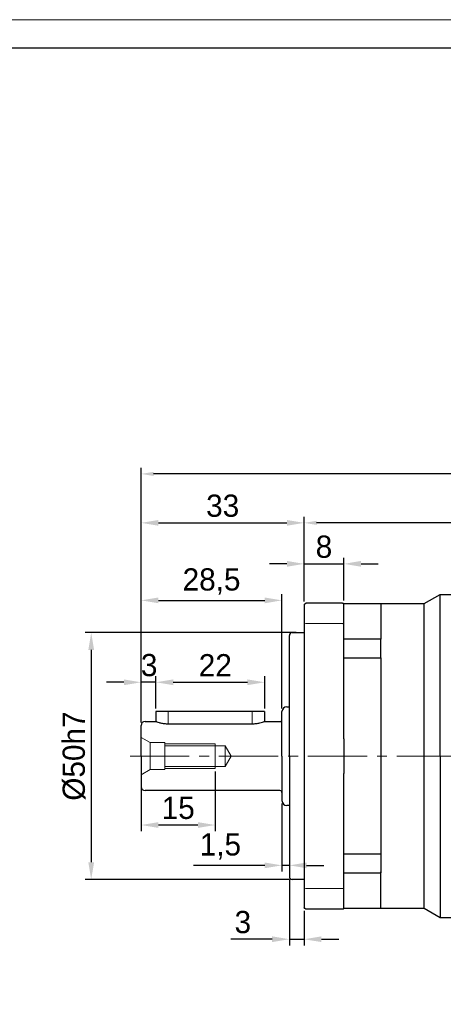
# Model space of a CAD drawing. Header units: millimetres. Extents: x 827 to 1312, y 1024 to 1367.
# Tile 5 of 8: x 971 to 1057, y 1168 to 1367. Entities that reach past the tile are written whole.
import ezdxf

# ---------------------------------------------------------------- set-up
doc = ezdxf.new("R2010")
doc.units = ezdxf.units.MM
doc.header["$PDSIZE"] = -5
doc.linetypes.add('JIS_02_2.0', pattern=[3, 2, -1])
doc.linetypes.add('点画线', pattern=[18, 12, -2, 2, -2])
doc.layers.get('0').update_dxf_attribs({"lineweight": 18})
doc.layers.get('Defpoints').update_dxf_attribs({"lineweight": 18})
for name, color, linetype, lineweight in [('7中心线层', 7, '点画线', 18), ('中心线', 7, 'JIS_02_2.0', 13), ('图框_外框线', 7, 'Continuous', 18), ('尺寸线层', 3, 'Continuous', 18), ('粗实线', 7, 'Continuous', 50)]:
    doc.layers.add(name, color=color, linetype=linetype, lineweight=lineweight)
doc.styles.add('工程字', font='txt')
doc.dimstyles.new('ISO-25', dxfattribs={"dimtxt": 4.5, "dimasz": 1, "dimexe": 1.25, "dimexo": 0.625, "dimtad": 1, "dimtxsty": '工程字', "dimcen": 2.5, "dimdle": 2, "dimadec": 0, "dimazin": 0, "dimtfac": 1, "dimtmove": 0, "dimatfit": 3, "dimfxl": 1, "dimarcsym": 0})
doc.dimstyles.new('副本 ISO-25', dxfattribs={"dimtxt": 4.5, "dimasz": 2.5, "dimexe": 1.25, "dimexo": 0.625, "dimtad": 1, "dimtxsty": '工程字', "dimcen": 2.5, "dimdle": 5, "dimadec": 0, "dimazin": 0, "dimtfac": 1, "dimtmove": 0, "dimatfit": 3, "dimfxl": 1, "dimtolj": 1, "dimarcsym": 0})

# ---------------------------------------------------------------- blocks, each defined once
blk = doc.blocks.new('*X3')
at = {"layer": 'Defpoints', "color": 0}
for p in [(1028.7, 1265.06), (1028.7, 1248.53), (1118.7, 1217.83)]:
    blk.add_point(p, dxfattribs=at)
at = {"layer": '尺寸线层', "color": 0, "lineweight": -2}
for p, q in [((1028.7, 1249.16), (1028.7, 1266.31)), ((1118.7, 1218.46), (1118.7, 1266.31)), ((1116.2, 1265.06), (1031.2, 1265.06))]:
    blk.add_line(p, q, dxfattribs=at)
at = {"layer": '尺寸线层', "color": 0}
for points in [[(1031.2, 1265.48), (1031.2, 1264.65), (1028.7, 1265.06)], [(1116.2, 1264.65), (1116.2, 1265.48), (1118.7, 1265.06)]]:
    blk.add_solid(points, dxfattribs=at)
at = {"layer": '尺寸线层', "color": 0, "insert": (1073.7, 1267.94), "char_height": 4.5, "attachment_point": 5, "style": '工程字'}
blk.add_mtext('\\A1;90', dxfattribs=at)
blk = doc.blocks.new('*X4')
at = {"layer": 'Defpoints', "color": 0}
for p in [(995.7, 1274.97), (995.7, 1224.03), (1148.7, 1197.31)]:
    blk.add_point(p, dxfattribs=at)
at = {"layer": '尺寸线层', "color": 0, "lineweight": -2}
for p, q in [((995.7, 1224.66), (995.7, 1276.22)), ((1148.7, 1197.93), (1148.7, 1276.22)), ((1146.2, 1274.97), (998.2, 1274.97))]:
    blk.add_line(p, q, dxfattribs=at)
at = {"layer": '尺寸线层', "color": 0}
for points in [[(998.2, 1275.39), (998.2, 1274.56), (995.7, 1274.97)], [(1146.2, 1274.56), (1146.2, 1275.39), (1148.7, 1274.97)]]:
    blk.add_solid(points, dxfattribs=at)
at = {"layer": '尺寸线层', "color": 0, "insert": (1072.2, 1277.85), "char_height": 4.5, "attachment_point": 5, "style": '工程字'}
blk.add_mtext('\\A1;153', dxfattribs=at)
blk = doc.blocks.new('*X13')
at = {"layer": 'Defpoints', "color": 0}
for p in [(1027.7, 1242.83), (985.59, 1192.83), (1026.3, 1192.83)]:
    blk.add_point(p, dxfattribs=at)
at = {"layer": '尺寸线层', "color": 0, "linetype": 'ByBlock', "lineweight": -2}
for p, q in [((1027.07, 1242.83), (984.34, 1242.83)), ((985.59, 1239.33), (985.59, 1196.33)), ((1025.67, 1192.83), (984.34, 1192.83))]:
    blk.add_line(p, q, dxfattribs=at)
at = {"layer": '尺寸线层', "color": 0}
for points in [[(986.18, 1239.33), (985.01, 1239.33), (985.59, 1242.83)], [(985.01, 1196.33), (986.18, 1196.33), (985.59, 1192.83)]]:
    blk.add_solid(points, dxfattribs=at)
at = {"layer": '尺寸线层', "color": 0, "insert": (982.14, 1217.83), "char_height": 4.5, "attachment_point": 5, "rotation": 90, "style": '工程字'}
blk.add_mtext('\\A1;%%C50h7', dxfattribs=at)
blk = doc.blocks.new('*X14')
at = {"layer": 'Defpoints', "color": 0}
for p in [(1028.7, 1265.06), (1028.7, 1255.51), (995.7, 1232.51)]:
    blk.add_point(p, dxfattribs=at)
at = {"layer": '尺寸线层', "color": 0, "linetype": 'ByBlock', "lineweight": -2}
for p, q in [((995.7, 1233.14), (995.7, 1266.31)), ((1028.7, 1256.14), (1028.7, 1266.31)), ((999.2, 1265.06), (1025.2, 1265.06))]:
    blk.add_line(p, q, dxfattribs=at)
at = {"layer": '尺寸线层', "color": 0}
for points in [[(999.2, 1265.65), (999.2, 1264.48), (995.7, 1265.06)], [(1025.2, 1264.48), (1025.2, 1265.65), (1028.7, 1265.06)]]:
    blk.add_solid(points, dxfattribs=at)
at = {"layer": '尺寸线层', "color": 0, "insert": (1012.2, 1268.51), "char_height": 4.5, "attachment_point": 5, "style": '工程字'}
blk.add_mtext('\\A1;33', dxfattribs=at)
blk = doc.blocks.new('*X15')
at = {"layer": 'Defpoints', "color": 0}
for p in [(995.7, 1232.78), (998.7, 1226.83), (995.7, 1224.03)]:
    blk.add_point(p, dxfattribs=at)
at = {"layer": '尺寸线层', "color": 0, "linetype": 'ByBlock', "lineweight": -2}
for p, q in [((992.2, 1232.78), (988.7, 1232.78)), ((995.7, 1224.66), (995.7, 1234.03)), ((998.7, 1232.78), (995.7, 1232.78)), ((998.7, 1227.46), (998.7, 1234.03)), ((1002.2, 1232.78), (1005.7, 1232.78))]:
    blk.add_line(p, q, dxfattribs=at)
at = {"layer": '尺寸线层', "color": 0}
for points in [[(992.2, 1232.19), (992.2, 1233.36), (995.7, 1232.78)], [(1002.2, 1233.36), (1002.2, 1232.19), (998.7, 1232.78)]]:
    blk.add_solid(points, dxfattribs=at)
at = {"layer": '尺寸线层', "color": 0, "insert": (997.32, 1236.23), "char_height": 4.5, "attachment_point": 5, "style": '工程字'}
blk.add_mtext('\\A1;3', dxfattribs=at)
blk = doc.blocks.new('*X16')
at = {"layer": 'Defpoints', "color": 0}
for p in [(1020.7, 1232.78), (998.7, 1226.83), (1020.7, 1226.83)]:
    blk.add_point(p, dxfattribs=at)
at = {"layer": '尺寸线层', "color": 0, "linetype": 'ByBlock', "lineweight": -2}
for p, q in [((998.7, 1227.46), (998.7, 1234.03)), ((1002.2, 1232.78), (1017.2, 1232.78)), ((1020.7, 1227.46), (1020.7, 1234.03))]:
    blk.add_line(p, q, dxfattribs=at)
at = {"layer": '尺寸线层', "color": 0}
for points in [[(1002.2, 1233.36), (1002.2, 1232.19), (998.7, 1232.78)], [(1017.2, 1232.19), (1017.2, 1233.36), (1020.7, 1232.78)]]:
    blk.add_solid(points, dxfattribs=at)
at = {"layer": '尺寸线层', "color": 0, "insert": (1010.71, 1236.23), "char_height": 4.5, "attachment_point": 5, "style": '工程字'}
blk.add_mtext('\\A1;22', dxfattribs=at)
blk = doc.blocks.new('*X17')
at = {"layer": 'Defpoints', "color": 0}
for p in [(1024.2, 1208.83), (1025.7, 1204.41), (1024.2, 1195.7)]:
    blk.add_point(p, dxfattribs=at)
at = {"layer": '尺寸线层', "color": 0, "linetype": 'ByBlock', "lineweight": -2}
for p, q in [((1024.2, 1208.21), (1024.2, 1194.45)), ((1025.7, 1203.78), (1025.7, 1194.45)), ((1020.7, 1195.7), (1006.28, 1195.7)), ((1025.7, 1195.7), (1024.2, 1195.7)), ((1029.2, 1195.7), (1032.7, 1195.7))]:
    blk.add_line(p, q, dxfattribs=at)
at = {"layer": '尺寸线层', "color": 0}
for points in [[(1020.7, 1195.12), (1020.7, 1196.28), (1024.2, 1195.7)], [(1029.2, 1196.28), (1029.2, 1195.12), (1025.7, 1195.7)]]:
    blk.add_solid(points, dxfattribs=at)
at = {"layer": '尺寸线层', "color": 0, "insert": (1011.74, 1199.53), "char_height": 4.5, "attachment_point": 5, "style": '工程字'}
blk.add_mtext('\\A1;1,5', dxfattribs=at)
blk = doc.blocks.new('*X18')
at = {"layer": 'Defpoints', "color": 0}
for p in [(1036.7, 1256.76), (1028.7, 1250.83), (1036.7, 1248.73)]:
    blk.add_point(p, dxfattribs=at)
at = {"layer": '尺寸线层', "color": 0, "linetype": 'ByBlock', "lineweight": -2}
for p, q in [((1025.2, 1256.76), (1021.7, 1256.76)), ((1028.7, 1251.46), (1028.7, 1258.01)), ((1028.7, 1256.76), (1036.7, 1256.76)), ((1036.7, 1249.36), (1036.7, 1258.01)), ((1040.2, 1256.76), (1043.7, 1256.76))]:
    blk.add_line(p, q, dxfattribs=at)
at = {"layer": '尺寸线层', "color": 0}
for points in [[(1025.2, 1256.18), (1025.2, 1257.35), (1028.7, 1256.76)], [(1040.2, 1257.35), (1040.2, 1256.18), (1036.7, 1256.76)]]:
    blk.add_solid(points, dxfattribs=at)
at = {"layer": '尺寸线层', "color": 0, "insert": (1032.7, 1260.21), "char_height": 4.5, "attachment_point": 5, "style": '工程字'}
blk.add_mtext('\\A1;8', dxfattribs=at)
blk = doc.blocks.new('*X19')
at = {"layer": 'Defpoints', "color": 0}
for p in [(1025.7, 1193.43), (1028.7, 1187.13), (1028.7, 1180.74)]:
    blk.add_point(p, dxfattribs=at)
at = {"layer": '尺寸线层', "color": 0, "linetype": 'ByBlock', "lineweight": -2}
for p, q in [((1025.7, 1192.81), (1025.7, 1179.49)), ((1028.7, 1186.51), (1028.7, 1179.49)), ((1022.2, 1180.74), (1013.86, 1180.74)), ((1025.7, 1180.74), (1028.7, 1180.74)), ((1032.2, 1180.74), (1035.7, 1180.74))]:
    blk.add_line(p, q, dxfattribs=at)
at = {"layer": '尺寸线层', "color": 0}
for points in [[(1022.2, 1180.16), (1022.2, 1181.32), (1025.7, 1180.74)], [(1032.2, 1181.32), (1032.2, 1180.16), (1028.7, 1180.74)]]:
    blk.add_solid(points, dxfattribs=at)
at = {"layer": '尺寸线层', "color": 0, "insert": (1016.28, 1184.19), "char_height": 4.5, "attachment_point": 5, "style": '工程字'}
blk.add_mtext('\\A1;3', dxfattribs=at)
blk = doc.blocks.new('*X20')
at = {"layer": 'Defpoints', "color": 0}
for p in [(995.7, 1215.33), (1010.7, 1215.33), (995.7, 1203.87)]:
    blk.add_point(p, dxfattribs=at)
at = {"layer": '尺寸线层', "color": 0, "linetype": 'ByBlock', "lineweight": -2}
for p, q in [((995.7, 1214.71), (995.7, 1202.62)), ((1010.7, 1214.71), (1010.7, 1202.62)), ((1007.2, 1203.87), (999.2, 1203.87))]:
    blk.add_line(p, q, dxfattribs=at)
at = {"layer": '尺寸线层', "color": 0}
for points in [[(999.2, 1204.45), (999.2, 1203.29), (995.7, 1203.87)], [(1007.2, 1203.29), (1007.2, 1204.45), (1010.7, 1203.87)]]:
    blk.add_solid(points, dxfattribs=at)
at = {"layer": '尺寸线层', "color": 0, "insert": (1003.2, 1207.32), "char_height": 4.5, "attachment_point": 5, "style": '工程字'}
blk.add_mtext('\\A1;15', dxfattribs=at)
blk = doc.blocks.new('*X29')
at = {"layer": 'Defpoints', "color": 0}
for p in [(1024.2, 1249.37), (1024.2, 1226.83), (995.7, 1224.03)]:
    blk.add_point(p, dxfattribs=at)
at = {"layer": '尺寸线层', "color": 0, "linetype": 'ByBlock', "lineweight": -2}
for p, q in [((995.7, 1224.66), (995.7, 1250.62)), ((1024.2, 1227.46), (1024.2, 1250.62)), ((999.2, 1249.37), (1020.7, 1249.37))]:
    blk.add_line(p, q, dxfattribs=at)
at = {"layer": '尺寸线层', "color": 0}
for points in [[(999.2, 1249.95), (999.2, 1248.78), (995.7, 1249.37)], [(1020.7, 1248.78), (1020.7, 1249.95), (1024.2, 1249.37)]]:
    blk.add_solid(points, dxfattribs=at)
at = {"layer": '尺寸线层', "color": 0, "insert": (1009.95, 1253.19), "char_height": 4.5, "attachment_point": 5, "style": '工程字'}
blk.add_mtext('\\A1;28,5', dxfattribs=at)

msp = doc.modelspace()

# ---------------------------------------------------------------- linework, layer by layer
for p, q in [((1036.3981, 1244.6669), (1028.9981, 1244.6669)), ((1036.3981, 1191.0013), (1028.9981, 1191.0013))]:
    msp.add_line(p, q)
for points in [[(1028.9981, 1244.6669), (1028.8981, 1244.6297), (1028.7981, 1244.5923), (1028.6981, 1244.5549)], [(1028.9981, 1191.0013), (1028.8981, 1191.0386), (1028.7981, 1191.0759), (1028.6981, 1191.1133)]]:
    msp.add_open_spline(points, degree=3)
for points in [[(1036.6981, 1244.5549), (1036.6976, 1244.5696), (1036.6907, 1244.583), (1036.6651, 1244.6078), (1036.6458, 1244.6196), (1036.5981, 1244.6395), (1036.5693, 1244.6479), (1036.5079, 1244.6599), (1036.4747, 1244.664), (1036.4269, 1244.6665), (1036.4125, 1244.6669), (1036.3981, 1244.6669)], [(1036.6981, 1191.1133), (1036.6976, 1191.0986), (1036.6907, 1191.0853), (1036.6651, 1191.0604), (1036.6458, 1191.0486), (1036.5981, 1191.0288), (1036.5693, 1191.0203), (1036.5079, 1191.0083), (1036.4747, 1191.0043), (1036.4269, 1191.0017), (1036.4125, 1191.0013), (1036.3981, 1191.0013)]]:
    msp.add_open_spline(points, degree=3, knots=[0, 0, 0, 0, 0.082317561, 0.082317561, 0.161801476, 0.161801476, 0.238464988, 0.238464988, 0.310123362, 0.310123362, 0.340193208, 0.340193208, 0.340193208, 0.340193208])
at = {"layer": '7中心线层'}
msp.add_line((993.4493, 1217.8341), (1118.6981, 1217.8341), dxfattribs=at)
at = {"layer": '中心线', "color": 0, "linetype": 'ByBlock'}
for p, q in [((1001.1981, 1226.8341), (1001.1981, 1224.3724)), ((1018.1981, 1226.8341), (1018.1981, 1224.3724)), ((995.6981, 1221.6233), (997.4981, 1220.5841)), ((997.4981, 1220.5841), (1000.4981, 1220.5841)), ((997.4981, 1220.5841), (997.4981, 1215.0841)), ((1000.4981, 1220.5841), (1000.4981, 1215.0841)), ((1000.4981, 1220.3341), (1010.6981, 1220.3341)), ((1000.4981, 1219.9341), (1012.6981, 1219.9341)), ((1010.6981, 1220.3341), (1010.6981, 1215.3341)), ((1012.6981, 1219.9341), (1013.9105, 1217.8341)), ((1012.6981, 1219.9341), (1012.6981, 1215.7341)), ((1012.6981, 1215.7341), (1013.9105, 1217.8341)), ((995.6981, 1214.0449), (997.4981, 1215.0841)), ((997.4981, 1215.0841), (1000.4981, 1215.0841)), ((1000.4981, 1215.7341), (1012.6981, 1215.7341)), ((1000.4981, 1215.3341), (1010.6981, 1215.3341))]:
    msp.add_line(p, q, dxfattribs=at)
at = {"layer": '图框_外框线', "color": 3}
msp.add_lwpolyline([(826.8169, 1023.9546), (1311.8807, 1023.9546), (1311.8807, 1366.964), (826.8169, 1366.964)], close=True, dxfattribs=at)
at = {"layer": '图框_外框线', "color": 3, "lineweight": 25}
msp.add_lwpolyline([(855.6898, 1029.7292), (1306.1062, 1029.7292), (1306.1062, 1361.1895), (855.6898, 1361.1895)], close=True, dxfattribs=at)
at = {"layer": '粗实线', "color": 0, "lineweight": 30}
for p, q in [((1052.9938, 1248.7341), (1056.1981, 1250.5841)), ((1056.1981, 1250.5841), (1068.5481, 1250.5841)), ((1056.1981, 1217.8341), (1056.1981, 1250.5841)), ((1028.6981, 1248.5341), (1028.6981, 1244.5549)), ((1036.4745, 1248.8341), (1028.9981, 1248.8341)), ((1036.6981, 1248.7341), (1044.1981, 1248.7341)), ((1036.6981, 1244.5549), (1036.6981, 1248.7341)), ((1044.1981, 1248.5841), (1044.3481, 1248.7341)), ((1044.1981, 1248.7341), (1044.1981, 1241.5006)), ((1044.3481, 1248.7341), (1052.9938, 1248.7341)), ((1052.9938, 1217.8341), (1052.9938, 1248.7341)), ((1028.6981, 1244.5549), (1028.6981, 1191.1133)), ((1036.6981, 1221.3441), (1036.6981, 1244.5549)), ((1026.2981, 1242.8341), (1028.6981, 1242.8341)), ((1025.6981, 1217.8341), (1025.6981, 1242.2341)), ((1044.1981, 1241.5006), (1036.6981, 1241.5006)), ((1044.1981, 1237.7023), (1044.1981, 1241.5014)), ((1044.1981, 1241.2519), (1044.1981, 1241.5006)), ((1036.6981, 1237.7014), (1044.1981, 1237.7014)), ((1044.1981, 1237.7014), (1044.1981, 1237.7633)), ((1044.1981, 1237.7014), (1044.1981, 1217.8341)), ((1001.1981, 1226.8341), (998.6981, 1226.8341)), ((998.6981, 1226.8341), (998.6981, 1224.834)), ((1018.1981, 1226.8341), (1001.1981, 1226.8341)), ((1020.6981, 1226.8341), (1018.1981, 1226.8341)), ((1020.6981, 1226.8341), (1020.6981, 1224.834)), ((1024.1981, 1217.8341), (1024.1981, 1226.8341)), ((1025.1981, 1227.8341), (1025.6981, 1227.8341)), ((996.4981, 1224.8341), (998.6981, 1224.8341)), ((1001.1981, 1224.3725), (1018.1981, 1224.3725)), ((1020.6981, 1224.8341), (1023.7981, 1224.8341)), ((995.6981, 1217.8341), (995.6981, 1224.0341)), ((1036.6981, 1221.3441), (1036.6981, 1217.8341)), ((995.6981, 1217.8341), (995.6981, 1211.6341)), ((1024.1981, 1217.8341), (1024.1981, 1208.8341)), ((1025.6981, 1217.8341), (1025.6981, 1193.4341)), ((1036.6981, 1217.8341), (1036.6981, 1214.3241)), ((1044.1981, 1217.8341), (1044.1981, 1197.9668)), ((1052.9938, 1186.9341), (1052.9938, 1217.8341)), ((1056.1981, 1217.8341), (1056.1981, 1185.0841)), ((1036.6981, 1191.1133), (1036.6981, 1214.3241)), ((1023.7981, 1210.8341), (996.4981, 1210.8341)), ((1025.6981, 1207.8341), (1025.1981, 1207.8341)), ((1044.1981, 1197.9668), (1036.6981, 1197.9668)), ((1044.1981, 1197.905), (1044.1981, 1197.9668)), ((1044.1981, 1197.9049), (1044.1981, 1194.1668)), ((1044.1981, 1194.1677), (1044.1981, 1194.4164)), ((1028.6981, 1192.8341), (1026.2981, 1192.8341)), ((1036.6981, 1194.1677), (1044.1981, 1194.1677)), ((1044.1981, 1186.9341), (1044.1981, 1194.1677)), ((1028.6981, 1191.1133), (1028.6981, 1187.1341)), ((1036.6981, 1186.9341), (1036.6981, 1191.1133)), ((1036.4745, 1186.8341), (1028.9981, 1186.8341)), ((1044.1981, 1186.9341), (1036.6981, 1186.9341)), ((1044.3481, 1186.9341), (1044.1981, 1187.0841)), ((1052.9938, 1186.9341), (1044.3481, 1186.9341)), ((1056.1981, 1185.0841), (1052.9938, 1186.9341)), ((1068.5481, 1185.0841), (1056.1981, 1185.0841))]:
    msp.add_line(p, q, dxfattribs=at)
for centre, radius, start, end in [((1026.2981, 1242.2341), 0.6, 90, 180), ((1025.1981, 1226.8341), 1, 90, 180), ((996.4981, 1224.0341), 0.8, 90, 180), ((1023.7981, 1225.2341), 0.4, 270, 0), ((996.4981, 1211.6341), 0.8, 180, 270), ((1023.7981, 1210.4341), 0.4, 0, 90), ((1025.1981, 1208.8341), 1, 180, 270), ((1026.2981, 1193.4341), 0.6, 180, 270)]:
    msp.add_arc(centre, radius, start, end, dxfattribs=at)
for points in [[(1028.6981, 1248.5341), (1028.7981, 1248.6341), (1028.8981, 1248.7341), (1028.9981, 1248.8341)], [(1028.9981, 1186.8341), (1028.8981, 1186.9341), (1028.7981, 1187.0341), (1028.6981, 1187.1341)]]:
    msp.add_open_spline(points, degree=3, dxfattribs=at)
for points, knots in [([(1036.4745, 1248.8341), (1036.4956, 1248.8341), (1036.5372, 1248.8297), (1036.5979, 1248.8101), (1036.653, 1248.7779), (1036.684, 1248.7498), (1036.6981, 1248.7341)], [0, 0, 0, 0, 0.062348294, 0.126100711, 0.189853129, 0.252201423, 0.252201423, 0.252201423, 0.252201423]), ([(998.6962, 1224.8339), (998.7008, 1224.8334), (998.705, 1224.8316), (998.7302, 1224.8227), (998.7963, 1224.799), (999.0043, 1224.73), (999.1498, 1224.6837), (999.5092, 1224.5847), (999.7315, 1224.5306), (1000.2234, 1224.4402), (1000.5014, 1224.4034), (1000.7849, 1224.3855), (1000.921, 1224.3769), (1001.0598, 1224.3725), (1001.1981, 1224.3725)], [0, 0, 0, 0, 0.13695721, 0.13695721, 0.65285877, 0.65285877, 1.17591827, 1.17591827, 1.72758186, 1.72758186, 2.28998471, 2.28998471, 2.28998471, 2.55658552, 2.55658552, 2.55658552, 2.55658552]), ([(1018.1981, 1224.3725), (1018.4678, 1224.3725), (1018.7412, 1224.3901), (1019.2487, 1224.4515), (1019.4899, 1224.4956), (1019.9221, 1224.5925), (1020.1168, 1224.6466), (1020.4303, 1224.7413), (1020.5511, 1224.7827), (1020.6721, 1224.8247), (1020.6959, 1224.8329), (1020.6996, 1224.8356)], [0, 0, 0, 0, 0.5247066, 0.5247066, 1.0479417, 1.0479417, 1.59295759, 1.59295759, 2.15520809, 2.15520809, 2.55671096, 2.55671096, 2.55671096, 2.55671096]), ([(1036.6981, 1186.9341), (1036.684, 1186.9184), (1036.653, 1186.8903), (1036.5979, 1186.8582), (1036.5372, 1186.8385), (1036.4956, 1186.8342), (1036.4745, 1186.8341)], [0, 0, 0, 0, 0.062348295, 0.126100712, 0.18985313, 0.252201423, 0.252201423, 0.252201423, 0.252201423])]:
    msp.add_open_spline(points, degree=3, knots=knots, dxfattribs=at)

# ---------------------------------------------------------------- dimensions: what is measured, and where the dimension line sits
at = {"layer": '尺寸线层'}
for base, p1, p2, picture, middle in [((995.6981, 1274.9749), (1148.6981, 1197.306), (995.6981, 1224.0341), '*X4', (1072.1981, 1274.9749)), ((1028.6981, 1265.0638), (1118.6981, 1217.8341), (1028.6981, 1248.5341), '*X3', (1073.6981, 1265.0638))]:
    dim = msp.add_linear_dim(base=base, p1=p1, p2=p2, dimstyle='副本 ISO-25', override={"dimsah": 1, "dimtzin": 8}, dxfattribs=at)
    dim.commit()
    dim.dimension.update_dxf_attribs({"geometry": picture, "text_midpoint": middle, "dimtype": 160})
at = {"layer": '尺寸线层', "linetype": 'ByBlock'}
for base, p1, p2, picture, middle in [((1028.6981, 1265.0638), (995.6981, 1232.5134), (1028.6981, 1255.5134), '*X14', (1012.1981, 1265.0638)), ((1036.6981, 1256.7636), (1028.6981, 1250.8341), (1036.6981, 1248.7341), '*X18', (1032.6981, 1256.7636)), ((1024.1981, 1249.3651), (995.6981, 1224.0341), (1024.1981, 1226.8341), '*X29', (1009.9481, 1249.3651)), ((995.6981, 1232.7783), (998.6981, 1226.8341), (995.6981, 1224.0341), '*X15', (997.3212, 1232.7783)), ((1020.6981, 1232.7771), (998.6981, 1226.8341), (1020.6981, 1226.8341), '*X16', (1010.7052, 1232.7771)), ((995.6981, 1203.8693), (1010.6981, 1215.3341), (995.6981, 1215.3341), '*X20', (1003.1981, 1203.8693)), ((1024.1981, 1195.6986), (1025.6981, 1204.4091), (1024.1981, 1208.8341), '*X17', (1011.7369, 1195.6986)), ((1028.6981, 1180.7403), (1025.6981, 1193.4341), (1028.6981, 1187.1341), '*X19', (1016.2788, 1180.7403))]:
    dim = msp.add_linear_dim(base=base, p1=p1, p2=p2, dimstyle='ISO-25', override={"dimasz": 3.5, "dimgap": 1.2, "dimsah": 1, "dimdle": 7, "dimtolj": 1, "dimtzin": 8}, dxfattribs=at)
    dim.commit()
    dim.dimension.update_dxf_attribs({"geometry": picture, "text_midpoint": middle, "dimtype": 160})
dim = msp.add_linear_dim(base=(985.5931, 1192.8341), p1=(1027.6981, 1242.8341), p2=(1026.2981, 1192.8341), angle=90, text='%%C<>h7', dimstyle='ISO-25', override={"dimasz": 3.5, "dimgap": 1.2, "dimsah": 1, "dimdle": 7, "dimtolj": 1}, dxfattribs=at)
dim.commit()
dim.dimension.update_dxf_attribs({"geometry": '*X13', "text_midpoint": (985.5931, 1217.8341), "dimtype": 160})

doc.saveas('drawing.dxf')
